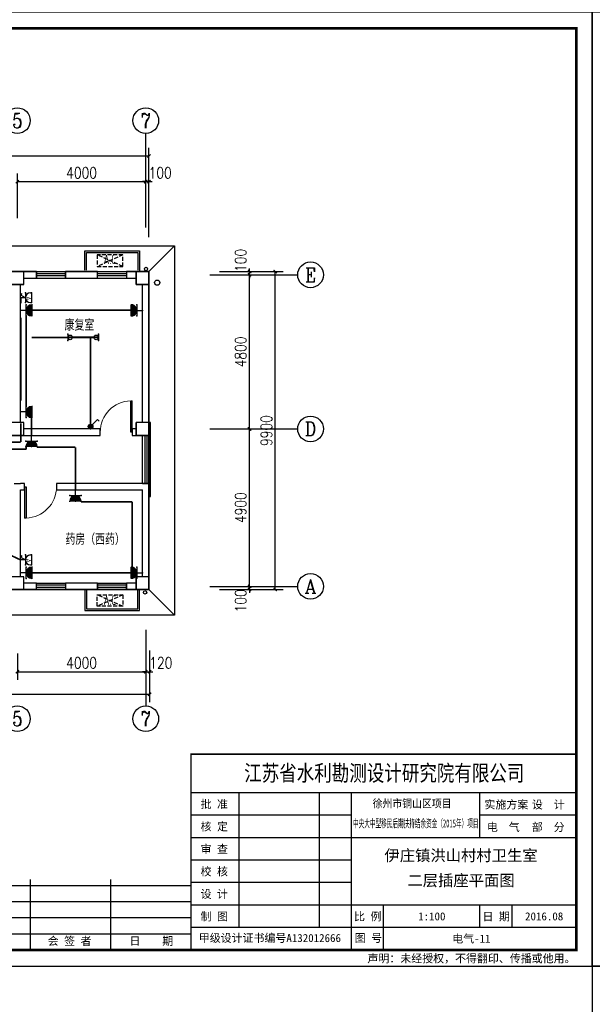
# Model space of a CAD drawing. Extents: x 41933 to 169416, y 41775 to 279375.
# Tile 5 of 39: x 66096 to 83933, y 99987 to 130645. Entities that reach past the tile are written whole.
import ezdxf
from ezdxf.enums import TextEntityAlignment as Align

# ---------------------------------------------------------------- set-up
doc = ezdxf.new("R2010")
doc.units = 0
doc.header["$LTSCALE"] = 1000
doc.header["$MEASUREMENT"] = 0
doc.linetypes.add('DASH', pattern=[0.35, 0.25, -0.1])
for name, color, linetype in [('AXIS', 3, 'Continuous'), ('AXIS_TEXT', 7, 'Continuous'), ('COLUMN', 1, 'Continuous'), ('EQUIP-插座', 3, 'Continuous'), ('EQUIP-照明', 3, 'Continuous'), ('PUB_TEXT', 7, 'Continuous'), ('TEL_TEXT', 7, 'Continuous'), ('VPIPE-凝结', 150, 'DASH'), ('WALL', 1, 'Continuous'), ('WINDOW', 4, 'Continuous'), ('WIRE-照明', 1, 'Continuous'), ('图框', 4, 'Continuous'), ('木格栅', 34, 'Continuous'), ('空调', 140, 'Continuous'), ('雨落管', 3, 'Continuous')]:
    doc.layers.add(name, color=color, linetype=linetype)
doc.styles.add('_HZTXT', font='tssdeng.shx', dxfattribs={"width": 0.8, "bigfont": 'hztxt.shx'})
doc.styles.add('_TCH_AXIS', font='COMPLEX', dxfattribs={"bigfont": 'GBCBIG'})
doc.styles.add('_TEL_DIM', font='SIMPLEX', dxfattribs={"width": 0.8, "height": 3.5, "bigfont": 'HZTXT'})
doc.styles.add('COMPLEX', font='COMPLEX')
doc.styles.add('DIM_FONT', font='simplex.shx', dxfattribs={"width": 0.8})
doc.styles.add('ST', font='SimSun.ttf', dxfattribs={"height": 7})
doc.styles.get("Standard").update_dxf_attribs({"font": 'gbenor.shx', "bigfont": 'gbcbig.shx'})
doc.dimstyles.new('_TCH_ARCH&&100', dxfattribs={"dimtxt": 350, "dimasz": 100, "dimexe": 250, "dimexo": 300, "dimgap": 100, "dimtad": 1, "dimdec": 0, "dimzin": 0, "dimdsep": 46, "dimtxsty": 'DIM_FONT', "dimblk": 'ARCHTICK', "dimcen": 0.09, "dimclrt": 7, "dimazin": 2, "dimtfac": 1, "dimtdec": 0, "dimtix": 1, "dimtmove": 2, "dimatfit": 3, "dimfxl": 0, "dimtolj": 1, "dimtzin": 0, "dimarcsym": 0})

# ---------------------------------------------------------------- blocks, each defined once
blk = doc.blocks.new('$equip$00001237')
for p, q in [((-0.5, 1.05), (-0.5, 1)), ((-0.5, 1), (0.5, 1)), ((0.5, 1.05), (0.5, 1)), ((0.5, 0.5), (-0.5, 0.5)), ((0, 0.5), (0, 0))]:
    blk.add_line(p, q)
blk.add_arc((0, 1), 0.5, 180, 0)
for p in [(0, 1), (-0.5, 0.5), (0, 0), (0.5, 0.5)]:
    blk.add_point(p)
for points in [[(0.433, 0.75), (-0.433, 0.75), (0.5, 1), (-0.5, 1)], [(0.25, 0.567), (-0.25, 0.567), (0.433, 0.75), (-0.433, 0.75)], [(0, 0.5), (0, 0.5), (0.25, 0.567), (-0.25, 0.567)]]:
    blk.add_solid(points)
at = {"flags": 9}
blk.add_attdef('A', (0, 0), '', height=0.00002, dxfattribs=at)
blk = doc.blocks.new('_LINKPT1')
blk.add_line((0, 0), (0, 0))
blk = doc.blocks.new('_X5QTK')
for p, q in [((-0.5, 1.1), (0.5, 1.1)), ((-0.5, 1), (-0.5, 1.1)), ((0.5, 1), (0.5, 1.1)), ((-0.5, 0.5), (0.5, 0.5)), ((-0.26, 0.04), (-0.44, 0.16)), ((0, 0.5), (-0.26, 0.04)), ((0, 0.5), (0, 0))]:
    blk.add_line(p, q)
blk.add_arc((0, 1), 0.5, 180, 0)
at = {"xscale": 0.002857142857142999, "yscale": 0.002857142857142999, "zscale": 0.002857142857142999}
blk.add_blockref('_LINKPT1', (0, 0), dxfattribs=at)
at = {"style": '_HZTXT', "width": 0.7}
blk.add_text('A', height=0.571, dxfattribs=at).set_placement((-0.14, 0.5))
at = {"style": 'DIM_FONT', "width": 0.8, "flags": 9}
blk.add_attdef('A', (0, 0), '', height=0.0000286, dxfattribs=at)
blk = doc.blocks.new('$equip_U$00000087(DNSC-20150823RB)')
for p in [(-0.438, 0.963), (0.438, 0.963), (-0.438, 0.438), (0.438, 0.438), (0, 0)]:
    blk.add_point(p)
at = {"xscale": 0.875, "yscale": 0.875, "zscale": 0.875}
blk.add_blockref('_X5QTK', (0, 0), dxfattribs=at)
at = {"color": 7, "style": '_TEL_DIM', "flags": 1}
blk.add_attdef('A', text='', height=0.000025, dxfattribs=at).set_placement((0, 0), align=Align.MIDDLE_CENTER)
blk = doc.blocks.new('$equip$00001159')
for p, q in [((-1.2, 0.25), (-1.2, -0.25)), ((-1.2, 0), (1.2, 0)), ((1.2, 0.25), (1.2, -0.25))]:
    blk.add_line(p, q)
at = {"const_width": 0.14}
blk.add_lwpolyline([(-1.2, 0), (1.2, 0)], dxfattribs=at)
at = {"layer": 'EQUIP-照明'}
for p in [(-1.2, 0), (0, 0), (1.2, 0)]:
    blk.add_point(p, dxfattribs=at)
at = {"layer": 'EQUIP-照明', "flags": 9}
blk.add_attdef('A', (0, 0), '', height=0.00002, dxfattribs=at)
blk = doc.blocks.new('$equip_U$00000122(5926F87FB3A348D)')
for centre in [(-1.014, 0), (1.014, 0)]:
    blk.add_circle(centre, 0.179)
for p in [(-1.2, 0), (0, 0), (1.2, 0)]:
    blk.add_point(p)
blk.add_blockref('$equip$00001159', (0, 0))
at = {"color": 7, "style": '_TEL_DIM', "flags": 1}
blk.add_attdef('A', text='', height=0.000025, dxfattribs=at).set_placement((0, 0), align=Align.MIDDLE_CENTER)
blk = doc.blocks.new('$equip_U$00000121(5926F87FB3A348D)')
for p in [(-1.363, 0), (0, 0), (1.371, 0)]:
    blk.add_point(p)
at = {"xscale": 1.142857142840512, "yscale": 1.142857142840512, "zscale": 1.142857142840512}
blk.add_blockref('$equip_U$00000122(5926F87FB3A348D)', (0, 0), dxfattribs=at)
at = {"color": 7, "style": '_TEL_DIM', "flags": 1}
blk.add_attdef('A', text='', height=0.0000286, dxfattribs=at).set_placement((0, 0), align=Align.MIDDLE_CENTER)
blk = doc.blocks.new('$equip_U$00000122(DNSC-20150823RB)')
for p in [(-1.371, 0.286), (0, 0), (1.371, 0.286), (-1.371, -0.286), (1.371, -0.286)]:
    blk.add_point(p)
blk.add_blockref('$equip_U$00000121(5926F87FB3A348D)', (0, 0))
at = {"color": 7, "style": '_TEL_DIM', "flags": 1}
blk.add_attdef('A', text='', height=0.0000286, dxfattribs=at).set_placement((0, 0), align=Align.MIDDLE_CENTER)
blk = doc.blocks.new('$equip$00001962')
for p, q in [((0.147, 0.356), (0.625, 0.833)), ((0.625, 0.833), (0.766, 0.692))]:
    blk.add_line(p, q)
blk.add_circle((0, 0.208), 0.208)
for p in [(-0.208, 0.208), (0, 0.417), (0, 0), (0.208, 0.208)]:
    blk.add_point(p)
for points in [[(-0.18, 0.313), (0.18, 0.313), (-0.208, 0.208), (0.208, 0.208)], [(-0.18, 0.104), (0.18, 0.104), (-0.208, 0.208), (0.208, 0.208)], [(-0.104, 0.389), (0.104, 0.389), (-0.18, 0.313), (0.18, 0.313)], [(-0.104, 0.028), (0.104, 0.028), (-0.18, 0.104), (0.18, 0.104)], [(0, 0.417), (0, 0.417), (-0.104, 0.389), (0.104, 0.389)], [(0, 0), (0, 0), (-0.104, 0.028), (0.104, 0.028)]]:
    blk.add_solid(points)
at = {"layer": 'TEL_TEXT', "style": '_TEL_DIM', "flags": 1}
blk.add_attdef('A', text='', height=0.00002, dxfattribs=at).set_placement((0, 0), align=Align.MIDDLE_CENTER)
blk = doc.blocks.new('A$C50B6132C')
at = {"layer": '空调', "linetype": 'DASH', "ltscale": 0.5}
for p, q in [((800, 0), (0, 360)), ((800, 360), (0, 0))]:
    blk.add_line(p, q, dxfattribs=at)
blk.add_lwpolyline([(800, 360), (0, 360), (0, 0), (800, 0)], close=True, dxfattribs=at)
blk = doc.blocks.new('_ArchTick')
at = {"color": 0, "linetype": 'ByBlock', "const_width": 0.4}
blk.add_lwpolyline([(-0.5, -0.5), (0.5, 0.5)], dxfattribs=at)
blk = doc.blocks.new('*D2161')
at = {"layer": 'AXIS', "color": 0, "lineweight": -2, "transparency": 16777216}
for p, q in [((72324, 113001), (73506, 113001)), ((72324, 112901), (73506, 112901)), ((73256, 113001), (73256, 113101)), ((73256, 112901), (73256, 113001)), ((73256, 112901), (73256, 112801))]:
    blk.add_line(p, q, dxfattribs=at)
at = {"layer": 'Defpoints', "color": 0, "transparency": 16777216}
for p in [(72024, 113001), (72024, 112901), (73256, 113001)]:
    blk.add_point(p, dxfattribs=at)
at = {"layer": 'AXIS', "color": 0, "lineweight": -2, "transparency": 16777216, "xscale": 100, "yscale": 100, "zscale": 100}
for p, rotation in [((73256, 113001), 270), ((73256, 112901), 90)]:
    blk.add_blockref('_ArchTick', p, dxfattribs=dict(at, rotation=rotation))
at = {"layer": 'AXIS', "color": 7, "transparency": 16777216, "insert": (72981, 112551), "char_height": 350, "attachment_point": 5, "rotation": 90, "style": 'DIM_FONT'}
blk.add_mtext('\\A1;100', dxfattribs=at)
blk = doc.blocks.new('*D2162')
at = {"layer": 'AXIS', "color": 0, "lineweight": -2, "transparency": 16777216}
for p, q in [((72324, 117901), (73506, 117901)), ((73256, 113001), (73256, 117901)), ((72324, 113001), (73506, 113001))]:
    blk.add_line(p, q, dxfattribs=at)
at = {"layer": 'Defpoints', "color": 0, "transparency": 16777216}
for p in [(72024, 117901), (73256, 117901), (72024, 113001)]:
    blk.add_point(p, dxfattribs=at)
at = {"layer": 'AXIS', "color": 0, "lineweight": -2, "transparency": 16777216, "xscale": 100, "yscale": 100, "zscale": 100}
for p, rotation in [((73256, 117901), 90), ((73256, 113001), 270)]:
    blk.add_blockref('_ArchTick', p, dxfattribs=dict(at, rotation=rotation))
at = {"layer": 'AXIS', "color": 7, "transparency": 16777216, "insert": (72981, 115451), "char_height": 350, "attachment_point": 5, "rotation": 90, "style": 'DIM_FONT'}
blk.add_mtext('\\A1;4900', dxfattribs=at)
blk = doc.blocks.new('*D2163')
at = {"layer": 'AXIS', "color": 0, "lineweight": -2, "transparency": 16777216}
for p, q in [((72324, 122701), (73506, 122701)), ((73256, 117901), (73256, 122701)), ((72324, 117901), (73506, 117901))]:
    blk.add_line(p, q, dxfattribs=at)
at = {"layer": 'Defpoints', "color": 0, "transparency": 16777216}
for p in [(72024, 122701), (73256, 122701), (72024, 117901)]:
    blk.add_point(p, dxfattribs=at)
at = {"layer": 'AXIS', "color": 0, "lineweight": -2, "transparency": 16777216, "xscale": 100, "yscale": 100, "zscale": 100}
for p, rotation in [((73256, 122701), 90), ((73256, 117901), 270)]:
    blk.add_blockref('_ArchTick', p, dxfattribs=dict(at, rotation=rotation))
at = {"layer": 'AXIS', "color": 7, "transparency": 16777216, "insert": (72981, 120301), "char_height": 350, "attachment_point": 5, "rotation": 90, "style": 'DIM_FONT'}
blk.add_mtext('\\A1;4800', dxfattribs=at)
blk = doc.blocks.new('*D2164')
at = {"layer": 'AXIS', "color": 0, "lineweight": -2, "transparency": 16777216}
for p, q in [((72324, 122801), (73506, 122801)), ((72324, 122701), (73506, 122701)), ((73256, 122801), (73256, 122901)), ((73256, 122701), (73256, 122801)), ((73256, 122701), (73256, 122601))]:
    blk.add_line(p, q, dxfattribs=at)
at = {"layer": 'Defpoints', "color": 0, "transparency": 16777216}
for p in [(72024, 122801), (72024, 122701), (73256, 122801)]:
    blk.add_point(p, dxfattribs=at)
at = {"layer": 'AXIS', "color": 0, "lineweight": -2, "transparency": 16777216, "xscale": 100, "yscale": 100, "zscale": 100}
for p, rotation in [((73256, 122801), 270), ((73256, 122701), 90)]:
    blk.add_blockref('_ArchTick', p, dxfattribs=dict(at, rotation=rotation))
at = {"layer": 'AXIS', "color": 7, "transparency": 16777216, "insert": (72981, 123151), "char_height": 350, "attachment_point": 5, "rotation": 90, "style": 'DIM_FONT'}
blk.add_mtext('\\A1;100', dxfattribs=at)
blk = doc.blocks.new('*D2165')
at = {"layer": 'AXIS', "color": 0, "lineweight": -2, "transparency": 16777216}
for p, q in [((72324, 122801), (74306, 122801)), ((74056, 112901), (74056, 122801)), ((72324, 112901), (74306, 112901))]:
    blk.add_line(p, q, dxfattribs=at)
at = {"layer": 'Defpoints', "color": 0, "transparency": 16777216}
for p in [(72024, 122801), (74056, 122801), (72024, 112901)]:
    blk.add_point(p, dxfattribs=at)
at = {"layer": 'AXIS', "color": 0, "lineweight": -2, "transparency": 16777216, "xscale": 100, "yscale": 100, "zscale": 100}
for p, rotation in [((74056, 122801), 90), ((74056, 112901), 270)]:
    blk.add_blockref('_ArchTick', p, dxfattribs=dict(at, rotation=rotation))
at = {"layer": 'AXIS', "color": 7, "transparency": 16777216, "insert": (73781, 117851), "char_height": 350, "attachment_point": 5, "rotation": 90, "style": 'DIM_FONT'}
blk.add_mtext('\\A1;9900', dxfattribs=at)
blk = doc.blocks.new('*D2170')
at = {"layer": 'AXIS', "color": 0, "lineweight": -2, "transparency": 16777216}
for p, q in [((66024, 124470), (66024, 125852)), ((70024, 124470), (70024, 125852)), ((66024, 125602), (70024, 125602))]:
    blk.add_line(p, q, dxfattribs=at)
at = {"layer": 'Defpoints', "color": 0, "transparency": 16777216}
for p in [(70024, 125602), (66024, 124170), (70024, 124170)]:
    blk.add_point(p, dxfattribs=at)
at = {"layer": 'AXIS', "color": 0, "lineweight": -2, "transparency": 16777216, "xscale": 100, "yscale": 100, "zscale": 100, "rotation": 180}
blk.add_blockref('_ArchTick', (66024, 125602), dxfattribs=at)
at = {"layer": 'AXIS', "color": 0, "lineweight": -2, "transparency": 16777216, "xscale": 100, "yscale": 100, "zscale": 100}
blk.add_blockref('_ArchTick', (70024, 125602), dxfattribs=at)
at = {"layer": 'AXIS', "color": 7, "transparency": 16777216, "insert": (68024, 125877), "char_height": 350, "attachment_point": 5, "style": 'DIM_FONT'}
blk.add_mtext('\\A1;4000', dxfattribs=at)
blk = doc.blocks.new('*D2171')
at = {"layer": 'AXIS', "color": 0, "lineweight": -2, "transparency": 16777216}
for p, q in [((70024, 124470), (70024, 125852)), ((70124, 124470), (70124, 125852)), ((70024, 125602), (69924, 125602)), ((70024, 125602), (70124, 125602)), ((70124, 125602), (70224, 125602))]:
    blk.add_line(p, q, dxfattribs=at)
at = {"layer": 'Defpoints', "color": 0, "transparency": 16777216}
for p in [(70124, 125602), (70024, 124170), (70124, 124170)]:
    blk.add_point(p, dxfattribs=at)
at = {"layer": 'AXIS', "color": 0, "lineweight": -2, "transparency": 16777216, "xscale": 100, "yscale": 100, "zscale": 100}
blk.add_blockref('_ArchTick', (70024, 125602), dxfattribs=at)
at = {"layer": 'AXIS', "color": 0, "lineweight": -2, "transparency": 16777216, "xscale": 100, "yscale": 100, "zscale": 100, "rotation": 180}
blk.add_blockref('_ArchTick', (70124, 125602), dxfattribs=at)
at = {"layer": 'AXIS', "color": 7, "transparency": 16777216, "insert": (70474, 125877), "char_height": 350, "attachment_point": 5, "style": 'DIM_FONT'}
blk.add_mtext('\\A1;100', dxfattribs=at)
blk = doc.blocks.new('*D2172')
at = {"layer": 'AXIS', "color": 0, "lineweight": -2, "transparency": 16777216}
for p, q in [((52424, 123869), (52424, 126652)), ((70124, 123869), (70124, 126652)), ((52424, 126402), (70124, 126402))]:
    blk.add_line(p, q, dxfattribs=at)
at = {"layer": 'Defpoints', "color": 0, "transparency": 16777216}
for p in [(70124, 126402), (52424, 123569), (70124, 123569)]:
    blk.add_point(p, dxfattribs=at)
at = {"layer": 'AXIS', "color": 0, "lineweight": -2, "transparency": 16777216, "xscale": 100, "yscale": 100, "zscale": 100, "rotation": 180}
blk.add_blockref('_ArchTick', (52424, 126402), dxfattribs=at)
at = {"layer": 'AXIS', "color": 0, "lineweight": -2, "transparency": 16777216, "xscale": 100, "yscale": 100, "zscale": 100}
blk.add_blockref('_ArchTick', (70124, 126402), dxfattribs=at)
at = {"layer": 'AXIS', "color": 7, "transparency": 16777216, "insert": (61274, 126677), "char_height": 350, "attachment_point": 5, "style": 'DIM_FONT'}
blk.add_mtext('\\A1;17700', dxfattribs=at)
blk = doc.blocks.new('*D2177')
at = {"layer": 'AXIS', "color": 0, "lineweight": -2, "transparency": 16777216}
for p, q in [((66024, 110906), (66024, 110092)), ((70024, 110906), (70024, 110092)), ((66024, 110342), (70024, 110342))]:
    blk.add_line(p, q, dxfattribs=at)
at = {"layer": 'Defpoints', "color": 0, "transparency": 16777216}
for p in [(66024, 111206), (70024, 111206), (70024, 110342)]:
    blk.add_point(p, dxfattribs=at)
at = {"layer": 'AXIS', "color": 0, "lineweight": -2, "transparency": 16777216, "xscale": 100, "yscale": 100, "zscale": 100, "rotation": 180}
blk.add_blockref('_ArchTick', (66024, 110342), dxfattribs=at)
at = {"layer": 'AXIS', "color": 0, "lineweight": -2, "transparency": 16777216, "xscale": 100, "yscale": 100, "zscale": 100}
blk.add_blockref('_ArchTick', (70024, 110342), dxfattribs=at)
at = {"layer": 'AXIS', "color": 7, "transparency": 16777216, "insert": (68024, 110617), "char_height": 350, "attachment_point": 5, "style": 'DIM_FONT'}
blk.add_mtext('\\A1;4000', dxfattribs=at)
blk = doc.blocks.new('*D2178')
at = {"layer": 'AXIS', "color": 0, "lineweight": -2, "transparency": 16777216}
for p, q in [((70024, 110906), (70024, 110092)), ((70144, 110906), (70144, 110092)), ((70024, 110342), (69924, 110342)), ((70024, 110342), (70144, 110342)), ((70144, 110342), (70244, 110342))]:
    blk.add_line(p, q, dxfattribs=at)
at = {"layer": 'Defpoints', "color": 0, "transparency": 16777216}
for p in [(70024, 111206), (70144, 111206), (70144, 110342)]:
    blk.add_point(p, dxfattribs=at)
at = {"layer": 'AXIS', "color": 0, "lineweight": -2, "transparency": 16777216, "xscale": 100, "yscale": 100, "zscale": 100}
blk.add_blockref('_ArchTick', (70024, 110342), dxfattribs=at)
at = {"layer": 'AXIS', "color": 0, "lineweight": -2, "transparency": 16777216, "xscale": 100, "yscale": 100, "zscale": 100, "rotation": 180}
blk.add_blockref('_ArchTick', (70144, 110342), dxfattribs=at)
at = {"layer": 'AXIS', "color": 7, "transparency": 16777216, "insert": (70494, 110617), "char_height": 350, "attachment_point": 5, "style": 'DIM_FONT'}
blk.add_mtext('\\A1;120', dxfattribs=at)
blk = doc.blocks.new('*D2179')
at = {"layer": 'AXIS', "color": 0, "lineweight": -2, "transparency": 16777216}
for p, q in [((52404, 111006), (52404, 109391)), ((70144, 111006), (70144, 109391)), ((52404, 109641), (70144, 109641))]:
    blk.add_line(p, q, dxfattribs=at)
at = {"layer": 'Defpoints', "color": 0, "transparency": 16777216}
for p in [(52404, 111306), (70144, 111306), (70144, 109641)]:
    blk.add_point(p, dxfattribs=at)
at = {"layer": 'AXIS', "color": 0, "lineweight": -2, "transparency": 16777216, "xscale": 100, "yscale": 100, "zscale": 100, "rotation": 180}
blk.add_blockref('_ArchTick', (52404, 109641), dxfattribs=at)
at = {"layer": 'AXIS', "color": 0, "lineweight": -2, "transparency": 16777216, "xscale": 100, "yscale": 100, "zscale": 100}
blk.add_blockref('_ArchTick', (70144, 109641), dxfattribs=at)
at = {"layer": 'AXIS', "color": 7, "transparency": 16777216, "insert": (61274, 109916), "char_height": 350, "attachment_point": 5, "style": 'DIM_FONT'}
blk.add_mtext('\\A1;17740', dxfattribs=at)
blk = doc.blocks.new('$WINLIB2D$00000001')
for p, q in [((-0.5, 0.5), (0.5, 0.5)), ((-0.5, 0.5), (-0.5, -0.5)), ((0.5, -0.5), (0.5, 0.5)), ((0.5, 0.167), (-0.5, 0.167)), ((0.5, -0.167), (-0.5, -0.167)), ((-0.5, -0.5), (0.5, -0.5))]:
    blk.add_line(p, q)
blk = doc.blocks.new('_FZH')
for p, q in [((-0.5, 0.5), (0.5, 0.5)), ((-0.5, -0.5), (-0.5, 0.5)), ((0.5, -0.5), (0.5, 0.5)), ((-0.5, -0.5), (0.5, -0.5))]:
    blk.add_line(p, q)
blk.add_lwpolyline([(-0.5, -0.5), (0.5, -0.5), (0.5, 0.5), (-0.5, 0.5)], close=True)
blk = doc.blocks.new('_AXISO')
blk.add_circle((0, 0), 0.5)
at = {"layer": 'AXIS_TEXT', "style": 'COMPLEX', "width": 1.041667}
blk.add_attdef('A', text='', height=0.56, dxfattribs=at).set_placement((-0.25, -0.28), (0.25, -0.28), align=Align.FIT)
blk = doc.blocks.new('$DorLib2D$00000001')
for p, q in [((0.45, 0.975), (0.5, 0.975)), ((0.45, 0), (0.45, 0.975)), ((0.5, 0), (0.5, 0.975)), ((0.5, 0), (0.45, 0))]:
    blk.add_line(p, q)
at = {"lineweight": 13}
blk.add_arc((0.475, 0), 0.975, 91.4693, 180, dxfattribs=at)

msp = doc.modelspace()

# ---------------------------------------------------------------- linework, layer by layer
for p, q in [((70123.8, 122801), (70923.8, 123601)), ((70923.8, 112101), (70123.8, 112901))]:
    msp.add_line(p, q)
for points in [[(51623.8, 121497), (51623.8, 123601), (70923.8, 123601), (70923.8, 112101), (51623.8, 112101), (51623.8, 121497)], [(68123.8, 122851), (68123.8, 123451), (69823.8, 123451), (69823.8, 122801)], [(68173.8, 122851), (68173.8, 123401), (69773.8, 123401), (69773.8, 122851)], [(68123.8, 112901), (68123.8, 112251), (69823.8, 112251), (69823.8, 112901)], [(68173.8, 112901), (68173.8, 112301), (69773.8, 112301), (69773.8, 112901)]]:
    msp.add_lwpolyline(points)
at = {"layer": 'AXIS'}
for p, q in [((70023.8, 124170.4), (70023.8, 127102.3)), ((72023.8, 122701), (74756.3, 122701)), ((72023.8, 117901), (74756.3, 117901)), ((72023.8, 113001), (74756.3, 113001)), ((70023.8, 111644), (70023.8, 109279.7))]:
    msp.add_line(p, q, dxfattribs=at)
at = {"layer": 'VPIPE-凝结', "linetype": 'Continuous'}
for centre in [(70029.5, 122884.6), (70003.3, 112811.6)]:
    msp.add_circle(centre, 50, dxfattribs=at)
at = {"layer": 'WALL'}
for p, q in [((66623.8, 122801), (66223.8, 122801)), ((66623.8, 122601), (66623.8, 122801)), ((68523.8, 122801), (67523.8, 122801)), ((67523.8, 122801), (67523.8, 122601)), ((68523.8, 122601), (68523.8, 122801)), ((69723.8, 122801), (69423.8, 122801)), ((69423.8, 122801), (69423.8, 122601)), ((66123.8, 118101), (66123.8, 122401)), ((66223.8, 122601), (66623.8, 122601)), ((67523.8, 122601), (68523.8, 122601)), ((69423.8, 122601), (69723.8, 122601)), ((69923.8, 118101), (69923.8, 122401)), ((70123.8, 118101), (70123.8, 122401)), ((68603.8, 117901), (66223.8, 117901)), ((68603.8, 117701), (68603.8, 117901)), ((69723.8, 117901), (69603.8, 117901)), ((69603.8, 117901), (69603.8, 117701)), ((66223.8, 117701), (68603.8, 117701)), ((69603.8, 117701), (69723.8, 117701)), ((65923.8, 116201), (66123.8, 116201)), ((66123.8, 116201), (66123.8, 116201)), ((66243.8, 116201), (66123.8, 116201)), ((66243.8, 116001), (66243.8, 116201)), ((69923.8, 116201), (67243.8, 116201)), ((67243.8, 116201), (67243.8, 116001)), ((70123.8, 116201), (69923.8, 116201)), ((70123.8, 116101), (70123.8, 116201)), ((66123.8, 116001), (66243.8, 116001)), ((66123.8, 113301), (66123.8, 116001)), ((67243.8, 116001), (69923.8, 116001)), ((69923.8, 113301), (69923.8, 116001)), ((70123.8, 113301), (70123.8, 116101)), ((66623.8, 113101), (66223.8, 113101)), ((66223.8, 112901), (66623.8, 112901)), ((66623.8, 112901), (66623.8, 113101)), ((68523.8, 113101), (67523.8, 113101)), ((67523.8, 113101), (67523.8, 112901)), ((67523.8, 112901), (68523.8, 112901)), ((68523.8, 112901), (68523.8, 113101)), ((69723.8, 113101), (69423.8, 113101)), ((69423.8, 113101), (69423.8, 112901)), ((69423.8, 112901), (69723.8, 112901))]:
    msp.add_line(p, q, dxfattribs=at)
at = {"layer": 'WINDOW'}
msp.add_lwpolyline([(52423.8, 122801), (70123.8, 122801), (70123.8, 112901), (52423.8, 112901)], close=True, dxfattribs=at)
at = {"layer": 'WIRE-照明', "linetype": 'Continuous', "const_width": 50}
for points in [[(66130, 121988.5), (66130, 121818.1)], [(66298.8, 121418.9), (66298.8, 118605.2)], [(66473.8, 121596.4), (69577.2, 121596.4)], [(66130, 121370.8), (66130, 118780.2)], [(66473.8, 120753.4), (67593.5, 120753.4)], [(68305.3, 118046.8), (68305.3, 120753.4)], [(66130, 118080.2), (66130, 117497.6)], [(66464.9, 117701), (66464.9, 118292.7)], [(65027.8, 117491), (66130, 117491)], [(66298.8, 117272.2), (61535.7, 117272.2)], [(66297.2, 117272.2), (66297.2, 117351)], [(66639.9, 117333.5), (67833.7, 117333.5)], [(67833.7, 117333.5), (67833.7, 116001)], [(68008.1, 115633.5), (69596.9, 115633.5)], [(69596.9, 115633.5), (69596.9, 113614.9)], [(64214.3, 114720.8), (66123.8, 113824.2)], [(66473.8, 113423.9), (69573.8, 113423.9)]]:
    msp.add_lwpolyline(points, dxfattribs=at)
at = {"layer": '图框'}
for p, q in [((83433, 106575), (71433, 106575)), ((72933, 102375), (72933, 106575)), ((75433, 102375), (75433, 106575)), ((76433, 101675), (76433, 106575)), ((80433, 105175), (80433, 106575)), ((76433, 105875), (71433, 105875)), ((83433, 105875), (80433, 105875)), ((83433, 105175), (71433, 105175)), ((76433, 104475), (71433, 104475)), ((71433, 103675), (63933, 103675)), ((66433, 101675), (66433, 103875)), ((68933, 101675), (68933, 103875)), ((76433, 103775), (71433, 103775)), ((71433, 103175), (63933, 103175)), ((83433, 103075), (71433, 103075)), ((77433, 101675), (77433, 103075)), ((80433, 102375), (80433, 103075)), ((80433, 102375), (80433, 103075)), ((81433, 102375), (81433, 103075)), ((71433, 102675), (63933, 102675)), ((71433, 102175), (63933, 102175)), ((83433, 102375), (71433, 102375))]:
    msp.add_line(p, q, dxfattribs=at)
at = {"layer": '图框', "color": 4}
for points in [[(83933, 130875), (41933, 130875), (41933, 101175), (83933, 101175)], [(125933, 130875), (83933, 130875), (83933, 101175), (125933, 101175)], [(125933, 101175), (83933, 101175), (83933, 71475), (125933, 71475)]]:
    msp.add_lwpolyline(points, close=True, dxfattribs=at)
at = {"layer": '图框', "color": 4, "const_width": 80}
msp.add_lwpolyline([(44433, 101675), (83433, 101675), (83433, 130375), (44433, 130375)], close=True, dxfattribs=at)
at = {"layer": '图框', "const_width": 45}
msp.add_lwpolyline([(71433, 101675), (71433, 107775), (83433, 107775)], dxfattribs=at)
at = {"layer": '木格栅'}
msp.add_lwpolyline([(70173.8, 118101), (70123.8, 118101), (70123.8, 115801), (70173.8, 115801)], close=True, dxfattribs=at)
at = {"layer": '雨落管'}
msp.add_circle((70379.8, 122456.7), 80, dxfattribs=at)

# ---------------------------------------------------------------- block references
at = {"layer": 'AXIS'}
ref = msp.add_blockref('_AXISO', (66023.8, 127502.3), dxfattribs=dict(at, xscale=800, yscale=800, zscale=800))
ref.add_attrib('A', '5', dxfattribs={"layer": 'AXIS_TEXT', "height": 465.9, "style": '_TCH_AXIS'}).set_placement((65868.5, 127269.4), (66179.1, 127269.4), align=Align.FIT)
ref = msp.add_blockref('_AXISO', (70023.8, 127502.3), dxfattribs=dict(at, xscale=800, yscale=800, zscale=800))
ref.add_attrib('A', '7', dxfattribs={"layer": 'AXIS_TEXT', "height": 465.9, "style": '_TCH_AXIS'}).set_placement((69868.5, 127269.4), (70179.1, 127269.4), align=Align.FIT)
ref = msp.add_blockref('_AXISO', (75156.3, 122701), dxfattribs=dict(at, xscale=800, yscale=800, zscale=800))
ref.add_attrib('A', 'E', dxfattribs={"layer": 'AXIS_TEXT', "height": 445.4, "style": '_TCH_AXIS'}).set_placement((74986.6, 122478.3), (75326, 122478.3), align=Align.FIT)
ref = msp.add_blockref('_AXISO', (75156.3, 117901), dxfattribs=dict(at, xscale=800, yscale=800, zscale=800))
ref.add_attrib('A', 'D', dxfattribs={"layer": 'AXIS_TEXT', "height": 435.3, "style": '_TCH_AXIS'}).set_placement((74980.1, 117683.4), (75332.5, 117683.4), align=Align.FIT)
ref = msp.add_blockref('_AXISO', (75156.3, 113001), dxfattribs=dict(at, xscale=800, yscale=800, zscale=800))
ref.add_attrib('A', 'A', dxfattribs={"layer": 'AXIS_TEXT', "height": 425.2, "style": '_TCH_AXIS'}).set_placement((74974.1, 112788.4), (75338.5, 112788.4), align=Align.FIT)
ref = msp.add_blockref('_AXISO', (66023.8, 108879.7), dxfattribs=dict(at, xscale=800, yscale=800, zscale=800))
ref.add_attrib('A', '5', dxfattribs={"layer": 'AXIS_TEXT', "height": 465.9, "style": '_TCH_AXIS'}).set_placement((65868.5, 108646.7), (66179.1, 108646.7), align=Align.FIT)
ref = msp.add_blockref('_AXISO', (70023.8, 108879.7), dxfattribs=dict(at, xscale=800, yscale=800, zscale=800))
ref.add_attrib('A', '7', dxfattribs={"layer": 'AXIS_TEXT', "height": 465.9, "style": '_TCH_AXIS'}).set_placement((69868.5, 108646.7), (70179.1, 108646.7), align=Align.FIT)
at = {"layer": 'COLUMN', "xscale": 400, "yscale": 400, "zscale": 400, "rotation": 90}
for p in [(66023.8, 122601), (69923.8, 122601), (66023.8, 117901), (69923.8, 117901), (66023.8, 113101), (69923.8, 113101)]:
    msp.add_blockref('_FZH', p, dxfattribs=at)
at = {"layer": 'EQUIP-插座', "xscale": 350, "yscale": 350, "zscale": 350}
for name, p, rotation in [('$equip_U$00000087(DNSC-20150823RB)', (66123.8, 121988.5), 269.9999974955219), ('$equip$00001237', (66123.8, 121593.9), 269.9999974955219), ('$equip$00001237', (69923.8, 121593.9), 89.99999248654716), ('$equip$00001237', (66123.8, 118430.2), 269.9999974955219), ('$equip$00001237', (66464.9, 117701), 180.0000000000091), ('$equip$00001237', (67833.1, 116001), 180.0000000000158), ('$equip_U$00000087(DNSC-20150823RB)', (66123.8, 113824.2), 269.9999974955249), ('$equip$00001237', (66123.8, 113423.9), 269.9999974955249), ('$equip$00001237', (69923.8, 113425.7), 89.99999749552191)]:
    msp.add_blockref(name, p, dxfattribs=dict(at, rotation=rotation))
at = {"layer": 'EQUIP-照明', "xscale": 350, "yscale": 350, "zscale": 350}
msp.add_blockref('$equip_U$00000122(DNSC-20150823RB)', (68073.5, 120753.4), dxfattribs=at)
at = {"layer": 'EQUIP-照明', "xscale": 350, "yscale": 350, "zscale": 350, "rotation": 359.9999949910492}
msp.add_blockref('$equip$00001962', (68305.3, 117901), dxfattribs=at)
at = {"layer": 'WINDOW'}
for p, xscale, yscale, zscale, rotation in [((67073.8, 122701), -900, -200, -900, 180), ((68973.8, 122701), -900, 200, -900, 180), ((70023.8, 116951), 1500, 200, 1500, 90)]:
    msp.add_blockref('$WINLIB2D$00000001', p, dxfattribs=dict(at, xscale=xscale, yscale=yscale, zscale=zscale, rotation=rotation))
for name, p, xscale, yscale, zscale in [('$DorLib2D$00000001', (69103.8, 117801), 1000, 1000, 1000), ('$DorLib2D$00000001', (66743.8, 116101), -1000, -1000, -1000), ('$WINLIB2D$00000001', (67073.8, 113001), 900, -200, 900), ('$WINLIB2D$00000001', (68973.8, 113001), 900, 200, 900)]:
    msp.add_blockref(name, p, dxfattribs=dict(at, xscale=xscale, yscale=yscale, zscale=zscale))
at = {"layer": '空调'}
msp.add_blockref('A$C50B6132C', (68509.6, 122963), dxfattribs=at)
at = {"layer": '空调', "xscale": -1, "rotation": 180}
msp.add_blockref('A$C50B6132C', (68509.6, 112739), dxfattribs=at)

# ---------------------------------------------------------------- texts
at = {"layer": 'PUB_TEXT', "style": '_TEL_DIM', "width": 0.8}
for s, p in [('康复室', (67494.6, 120961.9)), ('药房（西药）', (67523, 114291.7))]:
    msp.add_text(s, height=350, dxfattribs=at).set_placement(p)
at = {"layer": '图框', "style": 'ST', "width": 0.8}
msp.add_text('江苏省水利勘测设计研究院有限公司', height=500, dxfattribs=at).set_placement((73089.1, 106937.6))
at = {"layer": '图框', "style": 'ST'}
for s, width, p in [('徐州市铜山区项目 ', 0.9, (78395, 106114.2)), ('中央大中型移民后期扶持结余资金（2015年）项目', 0.5, (78433.2, 105495.1))]:
    msp.add_text(s, height=250, dxfattribs=dict(at, width=width)).set_placement(p, align=Align.CENTER)
for s, p in [('批 准', (71731.2, 106095)), ('实施方案', (80574.7, 106080.4)), ('设  计', (82049.2, 106080.4)), ('核 定', (71731.2, 105395)), ('电  气', (80649.2, 105380.4)), ('部  分', (82049.2, 105380.4)), ('审 查', (71731.2, 104695)), ('校 核', (71731.2, 103995)), ('设 计', (71731.2, 103295)), ('制 图', (71731.2, 102595)), ('比 例', (76511.1, 102595)), ('日 期', (80511.1, 102595)), ('会 签 者', (66970.9, 101832.3)), ('日    期', (69517.1, 101832.3)), ('甲级设计证书编号A132012666', (71675.2, 101925.4)), ('图 号', (76533, 101925.4)), ('声明：未经授权，不得翻印、传播或他用。', (76930, 101289.7))]:
    msp.add_text(s, height=250, dxfattribs=at).set_placement(p)
for s, height, p in [('伊庄镇洪山村村卫生室', 350, (79843.5, 104622.8)), ('二层插座平面图', 350, (79843.5, 103844.5)), ('1:100', 250, (78933.2, 102725)), ('2016.08', 250, (82433, 102725)), ('电气-11', 250, (80166.3, 102029.4))]:
    msp.add_text(s, height=height, dxfattribs=at).set_placement(p, align=Align.MIDDLE_CENTER)
at = {"layer": '空调', "width": 0.8}
for p in [(68709, 123032.3), (68709, 112419.7)]:
    msp.add_text('A.C', height=300, dxfattribs=at).set_placement(p)

# ---------------------------------------------------------------- dimensions: what is measured, and where the dimension line sits
at = {"layer": 'AXIS'}
for p1, p2, distance, picture, middle in [((52423.8, 123568.7), (70123.8, 123568.7), 2833.7, '*D2172', (61273.8, 126677.3)), ((66023.8, 124170.4), (70023.8, 124170.4), 1431.9, '*D2170', (68023.8, 125877.3)), ((72023.8, 112901), (72023.8, 122801), -2032.5, '*D2165', (73781.3, 117851)), ((72023.8, 117901), (72023.8, 122701), -1232.5, '*D2163', (72981.3, 120301)), ((72023.8, 113001), (72023.8, 117901), -1232.5, '*D2162', (72981.3, 115451)), ((52403.8, 111305.7), (70143.8, 111305.7), -1664.3, '*D2179', (61273.8, 109916.4)), ((66023.8, 111206.1), (70023.8, 111206.1), -864.3, '*D2177', (68023.8, 110616.8))]:
    dim = msp.add_aligned_dim(p1=p1, p2=p2, distance=distance, dimstyle='_TCH_ARCH&&100', dxfattribs=at)
    dim.commit()
    dim.dimension.update_dxf_attribs({"geometry": picture, "text_midpoint": middle})
for base, p1, p2, angle, picture, middle in [((70123.8, 125602.3), (70023.8, 124170.4), (70123.8, 124170.4), 0, '*D2171', (70473.8, 125877.3)), ((73256.3, 122801), (72023.8, 122701), (72023.8, 122801), 90, '*D2164', (72981.3, 123151)), ((73256.3, 113001), (72023.8, 112901), (72023.8, 113001), 90, '*D2161', (72981.3, 112551)), ((70143.8, 110341.8), (70023.8, 111206.1), (70143.8, 111206.1), 0, '*D2178', (70493.8, 110616.8))]:
    dim = msp.add_linear_dim(base=base, p1=p1, p2=p2, angle=angle, dimstyle='_TCH_ARCH&&100', dxfattribs=at)
    dim.commit()
    dim.dimension.update_dxf_attribs({"geometry": picture, "text_midpoint": middle, "dimtype": 129})

doc.saveas('drawing.dxf')
